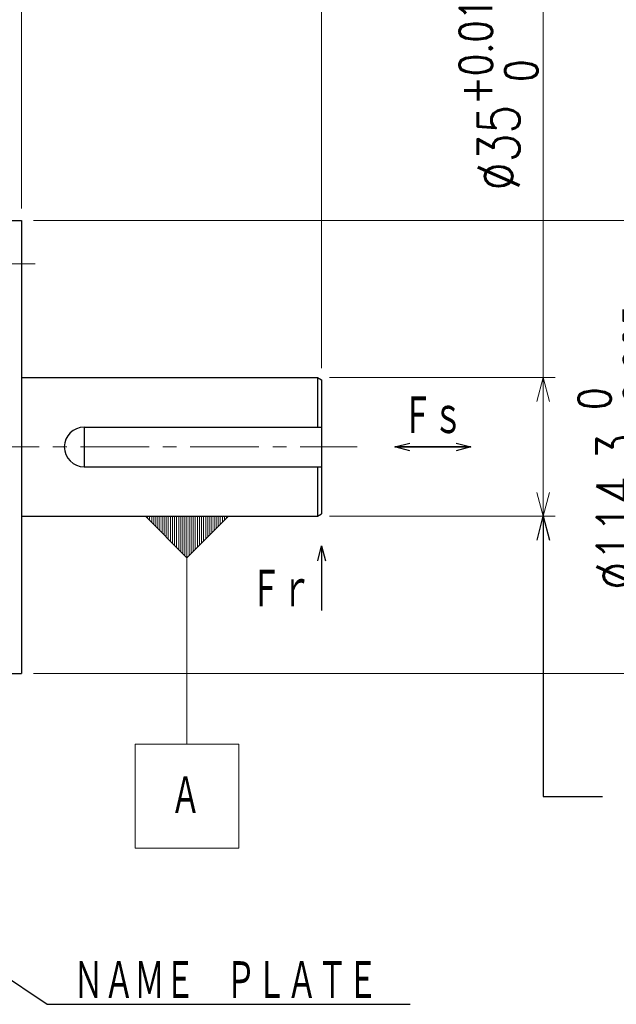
# Model space of a CAD drawing. Header units: millimetres. Extents: x 0 to 1300, y 0 to 891.
# Tile 108 of 124: x 522 to 673, y 466 to 714. Entities that reach past the tile are written whole.
import ezdxf

# ---------------------------------------------------------------- set-up
doc = ezdxf.new("R2010")
doc.units = ezdxf.units.MM
doc.header["$LTSCALE"] = 0.54643
doc.linetypes.add('CENTER', pattern=[50.8, 31.75, -6.35, 6.35, -6.35])
doc.layers.add('NoLayerName_001', color=7, linetype='Continuous')
doc.styles.get("Standard").update_dxf_attribs({"font": 'txt', "bigfont": 'extfont2'})
doc.dimstyles.get("Standard").update_dxf_attribs({"dimtxt": 2.5, "dimasz": 2.5, "dimexe": 1, "dimexo": 1, "dimtad": 1, "dimdec": 3, "dimzin": 0, "dimdsep": 46, "dimtxsty": 'Standard', "dimcen": 2.5, "dimadec": 3, "dimazin": 0, "dimtfac": 0.75, "dimtdec": 3, "dimtmove": 0, "dimatfit": 3, "dimfxl": 1, "dimarcsym": 0})

# ---------------------------------------------------------------- blocks, each defined once
blk = doc.blocks.new('_OPEN30')
at = {"color": 0, "linetype": 'ByBlock', "lineweight": -2}
for p, q in [((-1, 0.267949), (0, 0)), ((0, 0), (-1, -0.267949)), ((0, 0), (-1, 0))]:
    blk.add_line(p, q, dxfattribs=at)
blk = doc.blocks.new('*D120')
at = {"layer": 'Defpoints', "color": 0}
for p in [(598.53, 801.37), (519.53, 696.37), (598.53, 623.29)]:
    blk.add_point(p, dxfattribs=at)
at = {"layer": 'NoLayerName_001', "color": 0, "linetype": 'Continuous', "lineweight": 13}
for p, q in [((519.53, 699.37), (519.53, 804.37)), ((598.53, 626.29), (598.53, 804.37)), ((525.53, 801.37), (592.53, 801.37))]:
    blk.add_line(p, q, dxfattribs=at)
at = {"layer": 'NoLayerName_001', "color": 0, "lineweight": 13, "xscale": 6, "yscale": 6, "zscale": 6, "rotation": 180}
blk.add_blockref('_OPEN30', (519.53, 801.37), dxfattribs=at)
at = {"layer": 'NoLayerName_001', "color": 0, "lineweight": 13, "xscale": 6, "yscale": 6, "zscale": 6}
blk.add_blockref('_OPEN30', (598.53, 801.37), dxfattribs=at)
at = {"layer": 'NoLayerName_001', "color": 0, "lineweight": 13, "insert": (559.03, 809.27), "char_height": 9.6, "attachment_point": 5}
blk.add_mtext('\\W0.8594;79', dxfattribs=at)
blk = doc.blocks.new('*D126')
at = {"layer": 'Defpoints', "color": 0}
for p in [(334.03, 823.87), (334.03, 642.49), (598.53, 623.29)]:
    blk.add_point(p, dxfattribs=at)
at = {"layer": 'NoLayerName_001', "color": 0, "linetype": 'Continuous', "lineweight": 13}
for p, q in [((334.03, 645.49), (334.03, 826.87)), ((598.53, 626.29), (598.53, 826.87)), ((594.03, 823.87), (338.53, 823.87))]:
    blk.add_line(p, q, dxfattribs=at)
at = {"layer": 'NoLayerName_001', "color": 0, "lineweight": 13, "xscale": 4.5, "yscale": 4.5, "zscale": 4.5, "rotation": 180}
blk.add_blockref('_OPEN30', (334.03, 823.87), dxfattribs=at)
at = {"layer": 'NoLayerName_001', "color": 0, "lineweight": 13, "xscale": 4.5, "yscale": 4.5, "zscale": 4.5}
blk.add_blockref('_OPEN30', (598.53, 823.87), dxfattribs=at)
at = {"layer": 'NoLayerName_001', "color": 0, "lineweight": 13, "insert": (466.28, 833.13), "char_height": 10.5, "attachment_point": 5}
blk.add_mtext('\\W0.8000;２６５', dxfattribs=at)
blk = doc.blocks.new('*D131')
at = {"layer": 'Defpoints', "color": 0}
for p in [(597.53, 623.87), (654.53, 623.87), (597.53, 588.87)]:
    blk.add_point(p, dxfattribs=at)
at = {"layer": 'NoLayerName_001', "color": 0, "linetype": 'Continuous', "lineweight": 13}
for p, q in [((654.53, 623.87), (654.53, 720.31)), ((600.53, 623.87), (657.53, 623.87)), ((654.53, 594.87), (654.53, 617.87)), ((600.53, 588.87), (657.53, 588.87))]:
    blk.add_line(p, q, dxfattribs=at)
at = {"layer": 'NoLayerName_001', "color": 0, "lineweight": 13, "xscale": 6, "yscale": 6, "zscale": 6}
for p, rotation in [((654.53, 623.87), 90), ((654.53, 588.87), 270)]:
    blk.add_blockref('_OPEN30', p, dxfattribs=dict(at, rotation=rotation))
at = {"layer": 'NoLayerName_001', "color": 0, "lineweight": 13, "insert": (643.24, 695.37), "char_height": 10.5, "attachment_point": 5, "rotation": 90}
blk.add_mtext('\\A1;\\W0.8000;%%c35{\\H8.202600;\\S+0.01^  0;}', dxfattribs=at)
blk = doc.blocks.new('*D132')
at = {"layer": 'Defpoints', "color": 0}
for p in [(522.73, 663.52), (684.53, 663.52), (522.73, 549.22)]:
    blk.add_point(p, dxfattribs=at)
at = {"layer": 'NoLayerName_001', "color": 0, "linetype": 'Continuous', "lineweight": 13}
for p, q in [((525.73, 663.52), (687.53, 663.52)), ((684.53, 555.22), (684.53, 657.52)), ((525.73, 549.22), (687.53, 549.22))]:
    blk.add_line(p, q, dxfattribs=at)
at = {"layer": 'NoLayerName_001', "color": 0, "lineweight": 13, "xscale": 6, "yscale": 6, "zscale": 6}
for p, rotation in [((684.53, 663.52), 90), ((684.53, 549.22), 270)]:
    blk.add_blockref('_OPEN30', p, dxfattribs=dict(at, rotation=rotation))
at = {"layer": 'NoLayerName_001', "color": 0, "lineweight": 13, "insert": (673.24, 606.37), "char_height": 10.5, "attachment_point": 5, "rotation": 90}
blk.add_mtext('\\A1;\\W0.8000;%%c114.3{\\H8.202600;\\S 0^ -0.025;}', dxfattribs=at)
blk = doc.blocks.new('_DOT')
at = {"color": 0, "linetype": 'ByBlock', "lineweight": -2}
blk.add_line((-0.5, 0), (-1, 0), dxfattribs=at)
at = {"color": 0, "linetype": 'ByBlock', "lineweight": -2, "const_width": 0.5}
blk.add_lwpolyline([(-0.25, 0, 1), (0.25, 0, 1)], format="xyb", close=True, dxfattribs=at)
blk = doc.blocks.new('*D133')
at = {"layer": 'Defpoints', "color": 0}
for p in [(522.73, 756.37), (519.53, 696.37), (522.73, 663.52)]:
    blk.add_point(p, dxfattribs=at)
at = {"layer": 'NoLayerName_001', "color": 0, "linetype": 'Continuous', "lineweight": 13}
for p, q in [((519.53, 699.37), (519.53, 759.37)), ((522.73, 666.52), (522.73, 759.37)), ((515.78, 756.37), (512.03, 756.37)), ((519.53, 756.37), (522.73, 756.37)), ((522.73, 756.37), (553.19, 756.37)), ((526.48, 756.37), (530.23, 756.37))]:
    blk.add_line(p, q, dxfattribs=at)
at = {"layer": 'NoLayerName_001', "color": 0, "lineweight": 13, "xscale": 3.75, "yscale": 3.75, "zscale": 3.75}
blk.add_blockref('_DOT', (519.53, 756.37), dxfattribs=at)
at = {"layer": 'NoLayerName_001', "color": 0, "lineweight": 13, "xscale": 3.75, "yscale": 3.75, "zscale": 3.75, "rotation": 180}
blk.add_blockref('_OPEN30', (522.73, 756.37), dxfattribs=at)
at = {"layer": 'NoLayerName_001', "color": 0, "lineweight": 13, "insert": (541.71, 764.73), "char_height": 10.5, "attachment_point": 5}
blk.add_mtext('\\W0.8000;3.2', dxfattribs=at)
blk = doc.blocks.new('*D147')
at = {"layer": 'Defpoints', "color": 0}
for p in [(316.53, 842.95), (598.53, 623.29), (316.53, 479.67)]:
    blk.add_point(p, dxfattribs=at)
at = {"layer": 'NoLayerName_001', "color": 0, "linetype": 'Continuous', "lineweight": 13}
for p, q in [((316.53, 482.67), (316.53, 845.95)), ((598.53, 626.29), (598.53, 845.95)), ((594.03, 842.95), (321.03, 842.95))]:
    blk.add_line(p, q, dxfattribs=at)
at = {"layer": 'NoLayerName_001', "color": 0, "lineweight": 13, "xscale": 4.5, "yscale": 4.5, "zscale": 4.5, "rotation": 180}
blk.add_blockref('_OPEN30', (316.53, 842.95), dxfattribs=at)
at = {"layer": 'NoLayerName_001', "color": 0, "lineweight": 13, "xscale": 4.5, "yscale": 4.5, "zscale": 4.5}
blk.add_blockref('_OPEN30', (598.53, 842.95), dxfattribs=at)
at = {"layer": 'NoLayerName_001', "color": 0, "lineweight": 13, "insert": (457.53, 851.31), "char_height": 10.5, "attachment_point": 5}
blk.add_mtext('\\W0.8000;282', dxfattribs=at)
blk = doc.blocks.new('DIM_0001')
at = {"color": 3, "linetype": 'Continuous', "lineweight": 13}
for p, q in [((3.15, 83.23), (3.15, 83.75)), ((3.68, 82.7), (3.68, 83.75)), ((4.2, 82.18), (4.2, 83.75)), ((4.73, 81.65), (4.73, 83.75)), ((5.25, 81.13), (5.25, 83.75)), ((5.78, 80.6), (5.78, 83.75)), ((6.3, 80.08), (6.3, 83.75)), ((6.83, 79.55), (6.83, 83.75)), ((7.35, 79.03), (7.35, 83.75)), ((7.88, 78.5), (7.88, 83.75)), ((8.4, 77.98), (8.4, 83.75)), ((8.92, 77.45), (8.92, 83.75)), ((9.45, 76.93), (9.45, 83.75)), ((9.98, 76.4), (9.98, 83.75)), ((10.5, 75.88), (10.5, 83.75)), ((11.03, 75.35), (11.03, 83.75)), ((11.55, 74.83), (11.55, 83.75)), ((12.08, 74.3), (12.08, 83.75)), ((12.6, 73.78), (12.6, 83.75)), ((13.12, 73.25), (13.12, 83.75)), ((13.65, 73.78), (13.65, 83.75)), ((14.17, 74.3), (14.17, 83.75)), ((14.7, 74.83), (14.7, 83.75)), ((15.22, 75.35), (15.22, 83.75)), ((15.75, 75.88), (15.75, 83.75)), ((16.27, 76.4), (16.27, 83.75)), ((16.8, 76.93), (16.8, 83.75)), ((17.32, 77.45), (17.32, 83.75)), ((17.85, 77.98), (17.85, 83.75)), ((18.37, 78.5), (18.37, 83.75)), ((18.9, 79.03), (18.9, 83.75)), ((19.42, 79.55), (19.42, 83.75)), ((19.95, 80.08), (19.95, 83.75)), ((20.47, 80.6), (20.47, 83.75)), ((21, 81.13), (21, 83.75)), ((21.52, 81.65), (21.52, 83.75)), ((22.05, 82.18), (22.05, 83.75)), ((22.57, 82.7), (22.57, 83.75)), ((23.1, 83.23), (23.1, 83.75))]:
    blk.add_line(p, q, dxfattribs=at)
for points in [[(23.62, 83.75), (13.12, 73.25), (2.63, 83.75)], [(0, 0), (26.25, 0), (26.25, 26.25), (0, 26.25)]]:
    blk.add_lwpolyline(points, close=True, dxfattribs=at)
blk.add_lwpolyline([(13.12, 73.25), (13.12, 26.25)], dxfattribs=at)
at = {"color": 3, "linetype": 'Continuous', "lineweight": 13, "width": 0.666667}
blk.add_text('Ａ', height=10.5, dxfattribs=at).set_placement((8.92, 7.88))

msp = doc.modelspace()

# ---------------------------------------------------------------- linework, layer by layer
at = {"layer": 'NoLayerName_001', "color": 7, "linetype": 'Continuous', "lineweight": 25}
for p, q in [((519.5345, 663.5196), (522.7345, 663.5196)), ((522.7345, 663.5196), (522.7345, 549.2196)), ((522.7345, 623.8696), (597.5345, 623.8696)), ((597.5345, 623.8696), (598.5345, 623.2922)), ((597.5345, 623.8696), (597.5345, 611.3696)), ((598.5345, 623.2922), (598.5345, 589.4469)), ((538.5345, 611.3696), (598.5345, 611.3696)), ((538.5345, 611.3696), (538.5345, 601.3696)), ((538.5345, 601.3696), (598.5345, 601.3696)), ((597.5345, 601.3696), (597.5345, 588.8696)), ((597.5345, 588.8696), (598.5345, 589.4469)), ((522.7345, 588.8696), (597.5345, 588.8696)), ((519.5345, 549.2196), (522.7345, 549.2196))]:
    msp.add_line(p, q, dxfattribs=at)
at = {"layer": 'NoLayerName_001', "color": 4, "linetype": 'CENTER', "lineweight": 13}
for p, q in [((526.1345, 652.6196), (497.5345, 652.6196)), ((315.5345, 606.3696), (607.5296, 606.3696))]:
    msp.add_line(p, q, dxfattribs=at)
at = {"layer": 'NoLayerName_001', "color": 7, "linetype": 'Continuous', "lineweight": 25}
msp.add_arc((538.5345, 606.3696), 5, 90, 270, dxfattribs=at)

# ---------------------------------------------------------------- block references
at = {"layer": 'NoLayerName_001', "color": 3, "linetype": 'Continuous', "lineweight": 13}
msp.add_blockref('DIM_0001', (551.4095, 505.1196), dxfattribs=at)

# ---------------------------------------------------------------- texts
at = {"layer": 'NoLayerName_001', "color": 3, "lineweight": 13, "char_height": 10.5}
for s, insert, attachment_point in [('\\A1;\\W0.6667;Ｆｓ', (626.6364, 608.8696), 8), ('\\A1;\\W0.6667;Ｆｒ', (596.0345, 565.1085), 9)]:
    msp.add_mtext(s, dxfattribs=dict(at, insert=insert, attachment_point=attachment_point))
at = {"layer": 'NoLayerName_001', "color": 3, "linetype": 'Continuous', "lineweight": 13, "insert": (535.7914, 466.3167), "char_height": 10.5, "attachment_point": 7, "line_spacing_factor": 0.6}
msp.add_mtext('\\A1;\\W0.6667;ＮＡＭＥ\u3000ＰＬＡＴＥ', dxfattribs=at)

# ---------------------------------------------------------------- dimensions: what is measured, and where the dimension line sits
at = {"layer": 'NoLayerName_001', "color": 3, "linetype": 'Continuous', "lineweight": 13}
for base, p1, p2, angle, text, override, picture, middle in [((316.5345, 842.9537), (598.5345, 623.2922), (316.5345, 479.6696), 180, '\\W0.8000;<>', {"dimtxt": 10.5, "dimasz": 4.5, "dimexe": 3, "dimexo": 3, "dimgap": 3, "dimzin": 8, "dimblk": 'OPEN30', "dimclrd": 0, "dimclre": 0, "dimclrt": 0, "dimtp": 0, "dimtm": 0, "dimlwd": 13, "dimlwe": 13}, '*D147', (457.5345, 842.9537)), ((334.0345, 823.8696), (598.5345, 623.2922), (334.0345, 642.4932), 180, '\\W0.8000;２６５', {"dimtxt": 10.5, "dimasz": 4.5, "dimexe": 3, "dimexo": 3, "dimgap": 3, "dimzin": 8, "dimblk": 'OPEN30', "dimclrd": 0, "dimclre": 0, "dimclrt": 0, "dimtp": 0, "dimtm": 0, "dimlwd": 13, "dimlwe": 13}, '*D126', (466.2845, 823.8696)), ((654.5345, 623.8696), (597.5345, 588.8696), (597.5345, 623.8696), 90, '\\W0.8000;<>', {"dimtxt": 10.5, "dimasz": 6, "dimexe": 3, "dimexo": 3, "dimgap": 1.5, "dimdec": 0, "dimzin": 8, "dimpost": '%%c<>', "dimblk": 'OPEN30', "dimclrd": 0, "dimclre": 0, "dimclrt": 0, "dimtol": 1, "dimtp": 0.01, "dimtm": 0, "dimtfac": 0.7812, "dimtdec": 2, "dimtolj": 1, "dimlwd": 13, "dimlwe": 13}, '*D131', (654.5345, 695.3748)), ((684.5345, 663.5196), (522.7345, 549.2196), (522.7345, 663.5196), 90, '\\W0.8000;<>', {"dimtxt": 10.5, "dimasz": 6, "dimexe": 3, "dimexo": 3, "dimgap": 1.5, "dimdec": 1, "dimzin": 8, "dimpost": '%%c<>', "dimblk": 'OPEN30', "dimclrd": 0, "dimclre": 0, "dimclrt": 0, "dimtol": 1, "dimtp": 0, "dimtm": 0.025, "dimtfac": 0.7812, "dimtolj": 1, "dimlwd": 13, "dimlwe": 13}, '*D132', (684.5345, 606.3696))]:
    dim = msp.add_linear_dim(base=base, p1=p1, p2=p2, angle=angle, text=text, dimstyle='Standard', override=override, dxfattribs=at)
    dim.commit()
    dim.dimension.update_dxf_attribs({"geometry": picture, "text_midpoint": middle, "dimtype": 160})
for base, p2, text, override, picture, middle in [((598.5345, 801.3696), (598.5345, 623.2922), '\\W0.8594;<>', {"dimtxt": 9.6, "dimasz": 6, "dimexe": 3, "dimexo": 3, "dimgap": 3, "dimdec": 0, "dimzin": 8, "dimblk": 'OPEN30', "dimclrd": 0, "dimclre": 0, "dimclrt": 0, "dimtp": 0, "dimtm": 0, "dimlwd": 13, "dimlwe": 13}, '*D120', (559.0345, 801.3696)), ((522.7345, 756.3696), (522.7345, 663.5196), '\\W0.8000;<>', {"dimtxt": 10.5, "dimasz": 3.75, "dimexe": 3, "dimexo": 3, "dimgap": 3, "dimdec": 1, "dimzin": 8, "dimblk1": 'DOT', "dimblk2": 'OPEN30', "dimsah": 1, "dimclrd": 0, "dimclre": 0, "dimclrt": 0, "dimtp": 0, "dimtm": 0, "dimlwd": 13, "dimlwe": 13}, '*D133', (541.7101, 756.3696))]:
    dim = msp.add_linear_dim(base=base, p1=(519.5345, 696.3696), p2=p2, text=text, dimstyle='Standard', override=override, dxfattribs=at)
    dim.commit()
    dim.dimension.update_dxf_attribs({"geometry": picture, "text_midpoint": middle, "dimtype": 160})

# ---------------------------------------------------------------- leaders
at = {"layer": 'NoLayerName_001', "color": 7, "linetype": 'Continuous', "lineweight": 50}
for points in [[(617.0345, 606.3696), (636.2383, 606.3696)], [(636.2383, 606.3696), (617.0345, 606.3696)], [(598.5345, 581.3696), (598.5345, 565.1085)]]:
    msp.add_leader(points, dimstyle='Standard', override={"dimasz": 3.75, "dimldrblk": 'OPEN30'}, dxfattribs=at)
at = {"layer": 'NoLayerName_001', "color": 3, "linetype": 'Continuous', "lineweight": 13}
msp.add_leader([(654.5345, 588.8696), (654.5345, 518.1671), (669.5345, 518.1671)], dimstyle='Standard', override={"dimasz": 6, "dimldrblk": 'OPEN30'}, dxfattribs=at)
at = {"layer": 'NoLayerName_001', "color": 3, "linetype": 'Continuous', "lineweight": 13, "annotation_type": 0, "has_hookline": 1, "hookline_direction": 0, "text_width": 85.0963}
msp.add_leader([(453.5345, 516.8696), (468.4273, 506.5741), (529.1664, 465.6917), (535.1664, 465.6917)], dimstyle='Standard', override={"dimtxt": 10.5, "dimasz": 6, "dimldrblk": 'OPEN30'}, dxfattribs=at)

doc.saveas('drawing.dxf')
